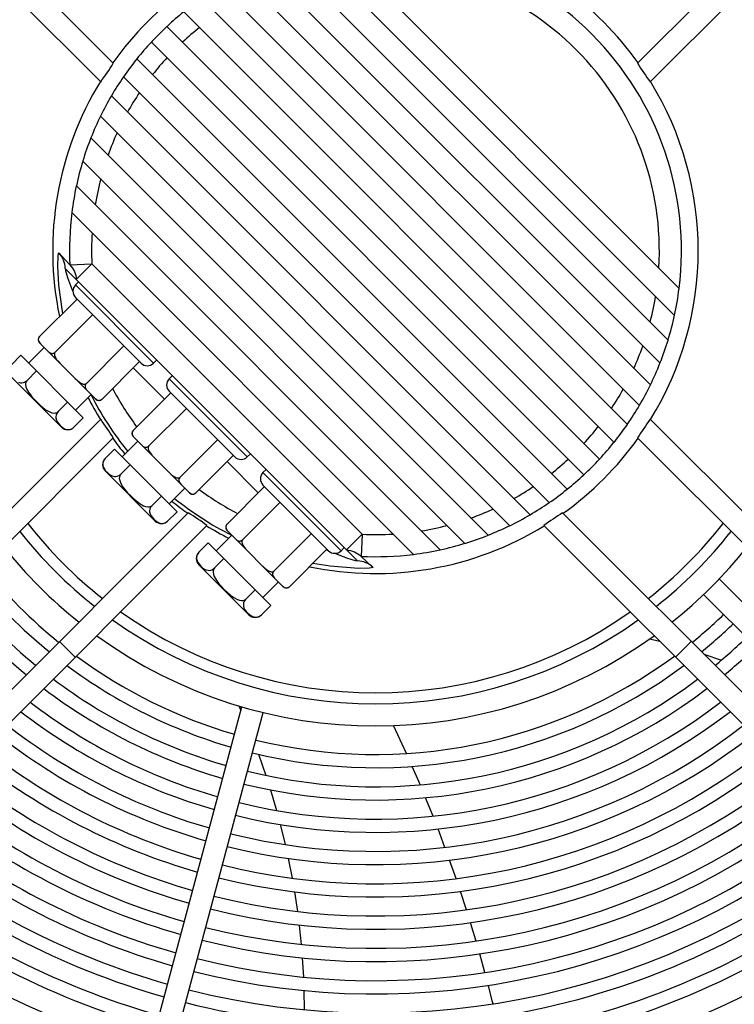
# Model space of a CAD drawing. Header units: centimetres. Extents: x -92429 to 178773, y 2337 to 428125.
# Tile 68 of 138: x 162360 to 162375, y 9275 to 9296. Entities that reach past the tile are written whole.
import ezdxf

# ---------------------------------------------------------------- set-up
doc = ezdxf.new("R2010")
doc.units = ezdxf.units.CM
doc.header["$LTSCALE"] = 50
doc.layers.add('WL_urządzenia', color=1, linetype='Continuous')

msp = doc.modelspace()

# ---------------------------------------------------------------- linework, layer by layer
at = {"layer": 'WL_urządzenia', "color": 1, "linetype": 'Continuous'}
for p, q in [((162338.286, 9319.015, 2170), (162362.252, 9295.049, 2170)), ((162373.249, 9295.049, 2170), (162397.215, 9319.015, 2170)), ((162361.987, 9294.659, 2170), (162337.959, 9318.687, 2170)), ((162397.542, 9318.687, 2170), (162373.514, 9294.659, 2170)), ((162374.12, 9290.326, 2170), (162366.953, 9297.493, 2170)), ((162373.889, 9289.246, 2170), (162365.873, 9297.262, 2170)), ((162366.393, 9297.397, 2170), (162374.024, 9289.766, 2170)), ((162365.388, 9297.092, 2170), (162373.719, 9288.761, 2170)), ((162373.518, 9288.306, 2170), (162364.933, 9296.891, 2170)), ((162364.506, 9296.662, 2170), (162373.289, 9287.879, 2170)), ((162373.034, 9287.479, 2170), (162364.106, 9296.407, 2170)), ((162363.73, 9296.127, 2170), (162372.754, 9287.103, 2170)), ((162372.45, 9286.752, 2170), (162363.378, 9295.823, 2170)), ((162363.296, 9295.745, 2170), (162363.129, 9295.578, 2170)), ((162363.051, 9295.496, 2170), (162372.122, 9286.424, 2170)), ((162371.771, 9286.12, 2170), (162362.747, 9295.144, 2170)), ((162362.467, 9294.769, 2170), (162371.395, 9285.84, 2170)), ((162370.995, 9285.585, 2170), (162362.212, 9294.368, 2170)), ((162361.983, 9293.941, 2170), (162370.568, 9285.356, 2170)), ((162370.113, 9285.156, 2170), (162361.782, 9293.487, 2170)), ((162361.612, 9293.001, 2170), (162369.628, 9284.986, 2170)), ((162369.108, 9284.85, 2170), (162361.477, 9292.481, 2170)), ((162361.381, 9291.921, 2170), (162368.548, 9284.755, 2170)), ((162361.093, 9291.003, 2170), (162361.102, 9291.066, 2170)), ((162361.102, 9291.066, 2170), (162361.108, 9291.073, 2170)), ((162361.108, 9291.073, 2170), (162361.34, 9290.823, 2170)), ((162361.088, 9290.795, 2170), (162361.093, 9291.003, 2170)), ((162361.34, 9290.823, 2170), (162361.802, 9290.845, 2170)), ((162361.474, 9290.517, 2170), (162361.802, 9290.845, 2170)), ((162361.802, 9290.845, 2170), (162367.472, 9285.176, 2170)), ((162361.109, 9290.4, 2170), (162361.088, 9290.795, 2170)), ((162361.243, 9290.748, 2170), (162361.24, 9290.745, 2170)), ((162361.24, 9290.745, 2170), (162361.248, 9290.704, 2170)), ((162367.375, 9284.616, 2170), (162361.243, 9290.748, 2170)), ((162361.248, 9290.704, 2170), (162361.293, 9290.559, 2170)), ((162361.186, 9289.848, 2170), (162361.109, 9290.4, 2170)), ((162361.293, 9290.559, 2170), (162361.398, 9290.279, 2170)), ((162361.458, 9290.403, 2170), (162361.523, 9290.468, 2170)), ((162363.096, 9288.764, 2170), (162361.458, 9290.403, 2170)), ((162361.398, 9290.279, 2170), (162361.404, 9290.266, 2170)), ((162361.491, 9290.108, 2170), (162360.704, 9289.321, 2170)), ((162361.457, 9290.142, 2170), (162361.478, 9290.095, 2170)), ((162362.834, 9288.764, 2170), (162361.458, 9290.141, 2170)), ((162361.818, 9289.78, 2170), (162361.032, 9288.993, 2170)), ((162361.194, 9289.811, 2170), (162361.186, 9289.848, 2170)), ((162360.68, 9289.278, 2170), (162360.678, 9289.267, 2170)), ((162360.678, 9289.267, 2170), (162360.678, 9289.251, 2170)), ((162360.678, 9289.251, 2170), (162360.68, 9289.237, 2170)), ((162360.683, 9289.289, 2170), (162360.68, 9289.278, 2170)), ((162360.68, 9289.237, 2170), (162360.689, 9289.215, 2170)), ((162360.687, 9289.298, 2170), (162360.683, 9289.289, 2170)), ((162360.692, 9289.307, 2170), (162360.687, 9289.298, 2170)), ((162360.689, 9289.215, 2170), (162360.702, 9289.195, 2170)), ((162360.698, 9289.314, 2170), (162360.692, 9289.307, 2170)), ((162360.704, 9289.321, 2170), (162360.698, 9289.314, 2170)), ((162360.702, 9289.195, 2170), (162360.722, 9289.172, 2170)), ((162360.704, 9289.19, 2170), (162361.884, 9288.01, 2170)), ((162360.475, 9288.764, 2170), (162360.802, 9289.092, 2170)), ((162360.883, 9289.011, 2170), (162360.905, 9288.991, 2170)), ((162360.905, 9288.991, 2170), (162360.925, 9288.979, 2170)), ((162360.925, 9288.979, 2170), (162360.948, 9288.97, 2170)), ((162360.948, 9288.97, 2170), (162360.962, 9288.967, 2170)), ((162360.962, 9288.967, 2170), (162360.977, 9288.967, 2170)), ((162360.977, 9288.967, 2170), (162360.988, 9288.969, 2170)), ((162360.988, 9288.969, 2170), (162361, 9288.973, 2170)), ((162361, 9288.973, 2170), (162361.009, 9288.977, 2170)), ((162361.009, 9288.977, 2170), (162361.018, 9288.982, 2170)), ((162361.018, 9288.967, 2170), (162361.017, 9288.956, 2170)), ((162361.017, 9288.956, 2170), (162361.017, 9288.94, 2170)), ((162361.018, 9288.982, 2170), (162361.025, 9288.987, 2170)), ((162361.021, 9288.978, 2170), (162361.018, 9288.967, 2170)), ((162361.026, 9288.986, 2170), (162361.021, 9288.978, 2170)), ((162361.025, 9288.987, 2170), (162361.032, 9288.993, 2170)), ((162361.032, 9288.993, 2170), (162361.026, 9288.986, 2170)), ((162362.474, 9289.125, 2170), (162361.687, 9288.338, 2170)), ((162360.311, 9288.928, 2170), (162360.114, 9288.731, 2170)), ((162361.622, 9287.617, 2170), (162360.311, 9288.928, 2170)), ((162361.017, 9288.94, 2170), (162361.02, 9288.925, 2170)), ((162361.02, 9288.925, 2170), (162361.028, 9288.902, 2170)), ((162361.028, 9288.902, 2170), (162361.038, 9288.88, 2170)), ((162361.038, 9288.88, 2170), (162361.063, 9288.841, 2170)), ((162361.063, 9288.841, 2170), (162361.092, 9288.805, 2170)), ((162361.092, 9288.805, 2170), (162361.133, 9288.761, 2170)), ((162362.802, 9288.797, 2170), (162362.015, 9288.01, 2170)), ((162363.096, 9288.764, 2170), (162363.162, 9288.83, 2170)), ((162360.638, 9288.6, 2170), (162360.442, 9288.403, 2170)), ((162363.326, 9288.01, 2170), (162362.67, 9288.666, 2170)), ((162361.163, 9287.42, 2170), (162360.114, 9288.469, 2170)), ((162360.262, 9288.365, 2170), (162360.308, 9288.354, 2170)), ((162360.308, 9288.354, 2170), (162360.335, 9288.353, 2170)), ((162360.335, 9288.353, 2170), (162360.366, 9288.358, 2170)), ((162360.366, 9288.358, 2170), (162360.387, 9288.366, 2170)), ((162360.387, 9288.366, 2170), (162360.409, 9288.377, 2170)), ((162360.409, 9288.377, 2170), (162360.426, 9288.389, 2170)), ((162360.413, 9288.34, 2170), (162360.412, 9288.313, 2170)), ((162360.419, 9288.367, 2170), (162360.413, 9288.34, 2170)), ((162360.428, 9288.387, 2170), (162360.419, 9288.367, 2170)), ((162360.426, 9288.389, 2170), (162360.442, 9288.403, 2170)), ((162360.442, 9288.403, 2170), (162360.428, 9288.387, 2170)), ((162361.454, 9288.44, 2170), (162361.499, 9288.398, 2170)), ((162361.499, 9288.398, 2170), (162361.535, 9288.369, 2170)), ((162361.535, 9288.369, 2170), (162361.573, 9288.344, 2170)), ((162361.573, 9288.344, 2170), (162361.595, 9288.334, 2170)), ((162361.595, 9288.334, 2170), (162361.619, 9288.326, 2170)), ((162361.619, 9288.326, 2170), (162361.634, 9288.323, 2170)), ((162361.65, 9288.323, 2170), (162361.661, 9288.324, 2170)), ((162361.661, 9288.324, 2170), (162361.672, 9288.328, 2170)), ((162361.672, 9288.328, 2170), (162361.68, 9288.332, 2170)), ((162361.681, 9288.331, 2170), (162361.676, 9288.324, 2170)), ((162361.68, 9288.332, 2170), (162361.687, 9288.338, 2170)), ((162361.687, 9288.338, 2170), (162361.681, 9288.331, 2170)), ((162363.424, 9288.436, 2170), (162363.49, 9288.502, 2170)), ((162365.063, 9286.798, 2170), (162363.424, 9288.436, 2170)), ((162360.412, 9288.313, 2170), (162360.419, 9288.269, 2170)), ((162360.419, 9288.269, 2170), (162360.434, 9288.227, 2170)), ((162360.434, 9288.227, 2170), (162360.475, 9288.153, 2170)), ((162360.475, 9288.153, 2170), (162360.527, 9288.081, 2170)), ((162361.634, 9288.323, 2170), (162361.65, 9288.323, 2170)), ((162361.663, 9288.294, 2170), (162361.661, 9288.284, 2170)), ((162361.661, 9288.284, 2170), (162361.661, 9288.268, 2170)), ((162361.661, 9288.268, 2170), (162361.664, 9288.254, 2170)), ((162361.666, 9288.306, 2170), (162361.663, 9288.294, 2170)), ((162361.664, 9288.254, 2170), (162361.672, 9288.232, 2170)), ((162361.67, 9288.315, 2170), (162361.666, 9288.306, 2170)), ((162361.676, 9288.324, 2170), (162361.67, 9288.315, 2170)), ((162361.672, 9288.232, 2170), (162361.685, 9288.212, 2170)), ((162361.685, 9288.212, 2170), (162361.705, 9288.189, 2170)), ((162363.457, 9288.141, 2170), (162362.67, 9287.355, 2170)), ((162364.801, 9286.798, 2170), (162363.424, 9288.174, 2170)), ((162360.527, 9288.081, 2170), (162360.586, 9288.014, 2170)), ((162360.586, 9288.014, 2170), (162360.646, 9287.952, 2170)), ((162360.646, 9287.952, 2170), (162360.708, 9287.892, 2170)), ((162361.294, 9287.945, 2170), (162361.097, 9287.748, 2170)), ((162361.458, 9287.781, 2170), (162361.786, 9288.109, 2170)), ((162361.866, 9288.028, 2170), (162361.889, 9288.008, 2170)), ((162361.884, 9288.01, 2170), (162361.884, 9288.01, 2170)), ((162361.889, 9288.008, 2170), (162361.909, 9287.995, 2170)), ((162361.909, 9287.995, 2170), (162361.931, 9287.987, 2170)), ((162361.931, 9287.987, 2170), (162361.945, 9287.984, 2170)), ((162361.945, 9287.984, 2170), (162361.961, 9287.984, 2170)), ((162361.961, 9287.984, 2170), (162361.971, 9287.986, 2170)), ((162361.971, 9287.986, 2170), (162361.983, 9287.989, 2170)), ((162361.983, 9287.989, 2170), (162361.992, 9287.993, 2170)), ((162361.992, 9287.993, 2170), (162362.001, 9287.999, 2170)), ((162362.001, 9287.999, 2170), (162362.008, 9288.004, 2170)), ((162362.008, 9288.004, 2170), (162362.015, 9288.01, 2170)), ((162360.708, 9287.892, 2170), (162360.775, 9287.834, 2170)), ((162360.775, 9287.834, 2170), (162360.846, 9287.781, 2170)), ((162360.846, 9287.781, 2170), (162360.921, 9287.74, 2170)), ((162360.921, 9287.74, 2170), (162360.963, 9287.725, 2170)), ((162360.963, 9287.725, 2170), (162361.007, 9287.718, 2170)), ((162361.007, 9287.718, 2170), (162361.034, 9287.719, 2170)), ((162361.034, 9287.719, 2170), (162361.061, 9287.725, 2170)), ((162361.071, 9287.715, 2170), (162361.06, 9287.693, 2170)), ((162361.061, 9287.725, 2170), (162361.08, 9287.735, 2170)), ((162361.083, 9287.732, 2170), (162361.071, 9287.715, 2170)), ((162361.08, 9287.735, 2170), (162361.097, 9287.748, 2170)), ((162361.097, 9287.748, 2170), (162361.083, 9287.732, 2170)), ((162363.785, 9287.814, 2170), (162362.998, 9287.027, 2170)), ((162337.959, 9263.56, 2170), (162361.987, 9287.589, 2170)), ((162361.052, 9287.673, 2170), (162361.047, 9287.642, 2170)), ((162361.047, 9287.642, 2170), (162361.047, 9287.614, 2170)), ((162361.047, 9287.614, 2170), (162361.059, 9287.568, 2170)), ((162361.06, 9287.693, 2170), (162361.052, 9287.673, 2170)), ((162361.059, 9287.568, 2170), (162361.081, 9287.528, 2170)), ((162361.081, 9287.528, 2170), (162361.108, 9287.492, 2170)), ((162361.622, 9287.617, 2170), (162361.425, 9287.42, 2170)), ((162373.514, 9287.589, 2170), (162397.542, 9263.56, 2170)), ((162361.108, 9287.492, 2170), (162361.137, 9287.46, 2170)), ((162361.137, 9287.46, 2170), (162361.169, 9287.431, 2170)), ((162361.169, 9287.431, 2170), (162361.205, 9287.404, 2170)), ((162361.205, 9287.404, 2170), (162361.245, 9287.382, 2170)), ((162361.245, 9287.382, 2170), (162361.291, 9287.37, 2170)), ((162361.291, 9287.37, 2170), (162361.319, 9287.37, 2170)), ((162361.319, 9287.37, 2170), (162361.349, 9287.375, 2170)), ((162361.349, 9287.375, 2170), (162361.37, 9287.383, 2170)), ((162361.37, 9287.383, 2170), (162361.392, 9287.394, 2170)), ((162361.392, 9287.394, 2170), (162361.409, 9287.406, 2170)), ((162361.409, 9287.406, 2170), (162361.425, 9287.42, 2170)), ((162362.646, 9287.311, 2170), (162362.644, 9287.3, 2170)), ((162362.644, 9287.3, 2170), (162362.644, 9287.285, 2170)), ((162362.65, 9287.323, 2170), (162362.646, 9287.311, 2170)), ((162362.654, 9287.332, 2170), (162362.65, 9287.323, 2170)), ((162362.659, 9287.341, 2170), (162362.654, 9287.332, 2170)), ((162362.664, 9287.348, 2170), (162362.659, 9287.341, 2170)), ((162362.67, 9287.355, 2170), (162362.664, 9287.348, 2170)), ((162362.252, 9287.199, 2170), (162338.286, 9263.233, 2170)), ((162362.441, 9286.798, 2170), (162362.769, 9287.125, 2170)), ((162362.644, 9287.285, 2170), (162362.647, 9287.271, 2170)), ((162362.647, 9287.271, 2170), (162362.656, 9287.248, 2170)), ((162362.656, 9287.248, 2170), (162362.668, 9287.228, 2170)), ((162362.668, 9287.228, 2170), (162362.688, 9287.206, 2170)), ((162362.67, 9287.224, 2170), (162363.85, 9286.044, 2170)), ((162364.44, 9287.158, 2170), (162363.654, 9286.371, 2170)), ((162397.215, 9263.233, 2170), (162373.249, 9287.199, 2170)), ((162362.277, 9286.961, 2170), (162362.08, 9286.765, 2170)), ((162363.588, 9285.65, 2170), (162362.277, 9286.961, 2170)), ((162362.849, 9287.045, 2170), (162362.872, 9287.025, 2170)), ((162362.872, 9287.025, 2170), (162362.892, 9287.012, 2170)), ((162362.892, 9287.012, 2170), (162362.914, 9287.003, 2170)), ((162362.914, 9287.003, 2170), (162362.928, 9287.001, 2170)), ((162362.928, 9287.001, 2170), (162362.944, 9287.001, 2170)), ((162362.944, 9287.001, 2170), (162362.955, 9287.003, 2170)), ((162362.955, 9287.003, 2170), (162362.966, 9287.006, 2170)), ((162362.966, 9287.006, 2170), (162362.975, 9287.01, 2170)), ((162362.975, 9287.01, 2170), (162362.984, 9287.015, 2170)), ((162362.984, 9287.001, 2170), (162362.983, 9286.989, 2170)), ((162362.983, 9286.989, 2170), (162362.984, 9286.974, 2170)), ((162362.984, 9287.015, 2170), (162362.991, 9287.021, 2170)), ((162362.988, 9287.012, 2170), (162362.984, 9287.001, 2170)), ((162362.984, 9286.974, 2170), (162362.986, 9286.958, 2170)), ((162362.986, 9286.958, 2170), (162362.994, 9286.935, 2170)), ((162362.992, 9287.02, 2170), (162362.988, 9287.012, 2170)), ((162362.991, 9287.021, 2170), (162362.998, 9287.027, 2170)), ((162362.998, 9287.027, 2170), (162362.992, 9287.02, 2170)), ((162362.994, 9286.935, 2170), (162363.005, 9286.913, 2170)), ((162363.005, 9286.913, 2170), (162363.029, 9286.875, 2170)), ((162362.035, 9286.689, 2170), (162362.03, 9286.658, 2170)), ((162362.043, 9286.71, 2170), (162362.035, 9286.689, 2170)), ((162362.054, 9286.732, 2170), (162362.043, 9286.71, 2170)), ((162362.066, 9286.749, 2170), (162362.054, 9286.732, 2170)), ((162362.08, 9286.765, 2170), (162362.066, 9286.749, 2170)), ((162363.029, 9286.875, 2170), (162363.058, 9286.838, 2170)), ((162363.058, 9286.838, 2170), (162363.1, 9286.794, 2170)), ((162364.768, 9286.83, 2170), (162363.981, 9286.044, 2170)), ((162365.292, 9286.044, 2170), (162364.637, 9286.699, 2170)), ((162365.063, 9286.798, 2170), (162365.128, 9286.863, 2170)), ((162362.03, 9286.658, 2170), (162362.03, 9286.631, 2170)), ((162362.03, 9286.631, 2170), (162362.042, 9286.585, 2170)), ((162362.042, 9286.585, 2170), (162362.064, 9286.545, 2170)), ((162362.064, 9286.545, 2170), (162362.091, 9286.509, 2170)), ((162363.129, 9285.454, 2170), (162362.08, 9286.503, 2170)), ((162362.091, 9286.509, 2170), (162362.121, 9286.477, 2170)), ((162362.121, 9286.477, 2170), (162362.152, 9286.448, 2170)), ((162362.605, 9286.634, 2170), (162362.408, 9286.437, 2170)), ((162363.421, 9286.473, 2170), (162363.465, 9286.432, 2170)), ((162365.391, 9286.47, 2170), (162365.456, 9286.535, 2170)), ((162367.029, 9284.831, 2170), (162365.391, 9286.47, 2170)), ((162362.152, 9286.448, 2170), (162362.188, 9286.421, 2170)), ((162362.188, 9286.421, 2170), (162362.228, 9286.399, 2170)), ((162362.228, 9286.399, 2170), (162362.274, 9286.387, 2170)), ((162362.274, 9286.387, 2170), (162362.302, 9286.386, 2170)), ((162362.302, 9286.386, 2170), (162362.333, 9286.392, 2170)), ((162362.333, 9286.392, 2170), (162362.354, 9286.4, 2170)), ((162362.354, 9286.4, 2170), (162362.375, 9286.411, 2170)), ((162362.375, 9286.411, 2170), (162362.392, 9286.423, 2170)), ((162362.379, 9286.374, 2170), (162362.378, 9286.346, 2170)), ((162362.378, 9286.346, 2170), (162362.386, 9286.303, 2170)), ((162362.386, 9286.401, 2170), (162362.379, 9286.374, 2170)), ((162362.395, 9286.42, 2170), (162362.386, 9286.401, 2170)), ((162362.386, 9286.303, 2170), (162362.4, 9286.261, 2170)), ((162362.392, 9286.423, 2170), (162362.408, 9286.437, 2170)), ((162362.408, 9286.437, 2170), (162362.395, 9286.42, 2170)), ((162362.4, 9286.261, 2170), (162362.441, 9286.186, 2170)), ((162363.465, 9286.432, 2170), (162363.501, 9286.402, 2170)), ((162363.501, 9286.402, 2170), (162363.54, 9286.378, 2170)), ((162363.54, 9286.378, 2170), (162363.562, 9286.367, 2170)), ((162363.562, 9286.367, 2170), (162363.585, 9286.36, 2170)), ((162363.585, 9286.36, 2170), (162363.6, 9286.357, 2170)), ((162363.6, 9286.357, 2170), (162363.616, 9286.356, 2170)), ((162363.616, 9286.356, 2170), (162363.627, 9286.358, 2170)), ((162363.627, 9286.358, 2170), (162363.638, 9286.361, 2170)), ((162363.629, 9286.328, 2170), (162363.628, 9286.317, 2170)), ((162363.628, 9286.317, 2170), (162363.628, 9286.302, 2170)), ((162363.628, 9286.302, 2170), (162363.63, 9286.288, 2170)), ((162363.633, 9286.34, 2170), (162363.629, 9286.328, 2170)), ((162363.63, 9286.288, 2170), (162363.639, 9286.265, 2170)), ((162363.637, 9286.348, 2170), (162363.633, 9286.34, 2170)), ((162363.642, 9286.357, 2170), (162363.637, 9286.348, 2170)), ((162363.638, 9286.361, 2170), (162363.646, 9286.366, 2170)), ((162363.639, 9286.265, 2170), (162363.652, 9286.245, 2170)), ((162363.647, 9286.365, 2170), (162363.642, 9286.357, 2170)), ((162363.646, 9286.366, 2170), (162363.654, 9286.371, 2170)), ((162363.654, 9286.371, 2170), (162363.647, 9286.365, 2170)), ((162362.441, 9286.186, 2170), (162362.494, 9286.115, 2170)), ((162362.494, 9286.115, 2170), (162362.553, 9286.047, 2170)), ((162363.424, 9285.814, 2170), (162363.752, 9286.142, 2170)), ((162363.652, 9286.245, 2170), (162363.672, 9286.222, 2170)), ((162363.832, 9286.062, 2170), (162363.855, 9286.042, 2170)), ((162365.423, 9286.175, 2170), (162364.637, 9285.388, 2170)), ((162366.767, 9284.831, 2170), (162365.391, 9286.208, 2170)), ((162362.553, 9286.047, 2170), (162362.612, 9285.986, 2170)), ((162362.612, 9285.986, 2170), (162362.674, 9285.926, 2170)), ((162362.674, 9285.926, 2170), (162362.742, 9285.867, 2170)), ((162362.742, 9285.867, 2170), (162362.813, 9285.814, 2170)), ((162363.26, 9285.978, 2170), (162363.064, 9285.782, 2170)), ((162363.85, 9286.044, 2170), (162363.85, 9286.044, 2170)), ((162363.855, 9286.042, 2170), (162363.875, 9286.029, 2170)), ((162363.875, 9286.029, 2170), (162363.898, 9286.02, 2170)), ((162363.898, 9286.02, 2170), (162363.912, 9286.018, 2170)), ((162363.912, 9286.018, 2170), (162363.927, 9286.018, 2170)), ((162363.927, 9286.018, 2170), (162363.938, 9286.02, 2170)), ((162363.938, 9286.02, 2170), (162363.949, 9286.023, 2170)), ((162363.949, 9286.023, 2170), (162363.958, 9286.027, 2170)), ((162363.958, 9286.027, 2170), (162363.967, 9286.032, 2170)), ((162363.967, 9286.032, 2170), (162363.975, 9286.038, 2170)), ((162363.975, 9286.038, 2170), (162363.981, 9286.044, 2170)), ((162365.751, 9285.847, 2170), (162364.965, 9285.06, 2170)), ((162362.813, 9285.814, 2170), (162362.887, 9285.774, 2170)), ((162362.887, 9285.774, 2170), (162362.929, 9285.759, 2170)), ((162362.929, 9285.759, 2170), (162362.973, 9285.752, 2170)), ((162362.973, 9285.752, 2170), (162363.001, 9285.753, 2170)), ((162363.001, 9285.753, 2170), (162363.028, 9285.759, 2170)), ((162363.019, 9285.706, 2170), (162363.013, 9285.675, 2170)), ((162363.013, 9285.675, 2170), (162363.014, 9285.647, 2170)), ((162363.014, 9285.647, 2170), (162363.026, 9285.602, 2170)), ((162363.026, 9285.727, 2170), (162363.019, 9285.706, 2170)), ((162363.038, 9285.749, 2170), (162363.026, 9285.727, 2170)), ((162363.028, 9285.759, 2170), (162363.047, 9285.768, 2170)), ((162363.05, 9285.766, 2170), (162363.038, 9285.749, 2170)), ((162363.047, 9285.768, 2170), (162363.064, 9285.782, 2170)), ((162363.064, 9285.782, 2170), (162363.05, 9285.766, 2170)), ((162363.588, 9285.65, 2170), (162363.391, 9285.454, 2170)), ((162339.859, 9261.66, 2170), (162363.825, 9285.626, 2170)), ((162363.026, 9285.602, 2170), (162363.047, 9285.561, 2170)), ((162363.047, 9285.561, 2170), (162363.075, 9285.525, 2170)), ((162363.075, 9285.525, 2170), (162363.104, 9285.494, 2170)), ((162363.104, 9285.494, 2170), (162363.135, 9285.465, 2170)), ((162363.135, 9285.465, 2170), (162363.171, 9285.438, 2170)), ((162363.171, 9285.438, 2170), (162363.212, 9285.416, 2170)), ((162363.359, 9285.428, 2170), (162363.376, 9285.44, 2170)), ((162363.376, 9285.44, 2170), (162363.391, 9285.454, 2170)), ((162371.676, 9285.626, 2170), (162395.641, 9261.66, 2170)), ((162364.216, 9285.36, 2170), (162340.187, 9261.332, 2170)), ((162363.212, 9285.416, 2170), (162363.257, 9285.404, 2170)), ((162363.257, 9285.404, 2170), (162363.285, 9285.403, 2170)), ((162363.285, 9285.403, 2170), (162363.316, 9285.409, 2170)), ((162363.316, 9285.409, 2170), (162363.337, 9285.416, 2170)), ((162363.337, 9285.416, 2170), (162363.359, 9285.428, 2170)), ((162364.613, 9285.345, 2170), (162364.611, 9285.334, 2170)), ((162364.611, 9285.334, 2170), (162364.611, 9285.318, 2170)), ((162364.611, 9285.318, 2170), (162364.613, 9285.305, 2170)), ((162364.616, 9285.356, 2170), (162364.613, 9285.345, 2170)), ((162364.613, 9285.305, 2170), (162364.622, 9285.282, 2170)), ((162364.62, 9285.365, 2170), (162364.616, 9285.356, 2170)), ((162364.625, 9285.374, 2170), (162364.62, 9285.365, 2170)), ((162364.622, 9285.282, 2170), (162364.635, 9285.262, 2170)), ((162364.631, 9285.381, 2170), (162364.625, 9285.374, 2170)), ((162364.637, 9285.388, 2170), (162364.631, 9285.381, 2170)), ((162364.635, 9285.262, 2170), (162364.655, 9285.239, 2170)), ((162365.817, 9284.077, 2170), (162364.637, 9285.257, 2170)), ((162395.314, 9261.332, 2170), (162371.285, 9285.36, 2170)), ((162364.407, 9284.831, 2170), (162364.735, 9285.159, 2170)), ((162364.815, 9285.079, 2170), (162364.838, 9285.058, 2170)), ((162364.838, 9285.058, 2170), (162364.858, 9285.046, 2170)), ((162364.858, 9285.046, 2170), (162364.881, 9285.037, 2170)), ((162364.881, 9285.037, 2170), (162364.895, 9285.035, 2170)), ((162364.895, 9285.035, 2170), (162364.91, 9285.035, 2170)), ((162364.91, 9285.035, 2170), (162364.921, 9285.036, 2170)), ((162364.921, 9285.036, 2170), (162364.933, 9285.04, 2170)), ((162364.933, 9285.04, 2170), (162364.942, 9285.044, 2170)), ((162364.942, 9285.044, 2170), (162364.951, 9285.049, 2170)), ((162364.951, 9285.034, 2170), (162364.949, 9285.023, 2170)), ((162364.949, 9285.023, 2170), (162364.95, 9285.007, 2170)), ((162364.951, 9285.049, 2170), (162364.958, 9285.054, 2170)), ((162364.954, 9285.045, 2170), (162364.951, 9285.034, 2170)), ((162364.959, 9285.053, 2170), (162364.954, 9285.045, 2170)), ((162364.958, 9285.054, 2170), (162364.965, 9285.06, 2170)), ((162364.965, 9285.06, 2170), (162364.959, 9285.053, 2170)), ((162366.407, 9285.192, 2170), (162365.62, 9284.405, 2170)), ((162367.472, 9285.176, 2170), (162367.144, 9284.848, 2170)), ((162367.472, 9285.176, 2170), (162367.45, 9284.713, 2170)), ((162364.244, 9284.995, 2170), (162364.047, 9284.798, 2170)), ((162365.555, 9283.684, 2170), (162364.244, 9284.995, 2170)), ((162364.95, 9285.007, 2170), (162364.953, 9284.992, 2170)), ((162364.953, 9284.992, 2170), (162364.961, 9284.969, 2170)), ((162364.961, 9284.969, 2170), (162364.971, 9284.947, 2170)), ((162364.971, 9284.947, 2170), (162364.996, 9284.908, 2170)), ((162364.996, 9284.908, 2170), (162365.025, 9284.872, 2170)), ((162365.025, 9284.872, 2170), (162365.066, 9284.828, 2170)), ((162366.734, 9284.864, 2170), (162365.948, 9284.077, 2170)), ((162366.721, 9284.851, 2170), (162366.741, 9284.842, 2170)), ((162366.741, 9284.842, 2170), (162366.768, 9284.83, 2170)), ((162367.029, 9284.831, 2170), (162367.095, 9284.897, 2170)), ((162364.002, 9284.723, 2170), (162363.996, 9284.692, 2170)), ((162363.996, 9284.692, 2170), (162363.997, 9284.664, 2170)), ((162363.997, 9284.664, 2170), (162364.009, 9284.618, 2170)), ((162364.009, 9284.744, 2170), (162364.002, 9284.723, 2170)), ((162364.021, 9284.766, 2170), (162364.009, 9284.744, 2170)), ((162364.009, 9284.618, 2170), (162364.031, 9284.578, 2170)), ((162364.033, 9284.782, 2170), (162364.021, 9284.766, 2170)), ((162364.047, 9284.798, 2170), (162364.033, 9284.782, 2170)), ((162364.571, 9284.667, 2170), (162364.375, 9284.471, 2170)), ((162366.894, 9284.777, 2170), (162367.166, 9284.673, 2170)), ((162367.166, 9284.673, 2170), (162367.326, 9284.623, 2170)), ((162367.326, 9284.623, 2170), (162367.375, 9284.616, 2170)), ((162367.45, 9284.713, 2170), (162367.675, 9284.504, 2170)), ((162364.031, 9284.578, 2170), (162364.058, 9284.542, 2170)), ((162365.096, 9283.487, 2170), (162364.047, 9284.536, 2170)), ((162364.058, 9284.542, 2170), (162364.087, 9284.511, 2170)), ((162364.087, 9284.511, 2170), (162364.119, 9284.482, 2170)), ((162364.119, 9284.482, 2170), (162364.154, 9284.454, 2170)), ((162364.154, 9284.454, 2170), (162364.195, 9284.433, 2170)), ((162364.195, 9284.433, 2170), (162364.24, 9284.421, 2170)), ((162364.24, 9284.421, 2170), (162364.268, 9284.42, 2170)), ((162364.268, 9284.42, 2170), (162364.299, 9284.426, 2170)), ((162364.299, 9284.426, 2170), (162364.32, 9284.433, 2170)), ((162364.32, 9284.433, 2170), (162364.342, 9284.445, 2170)), ((162364.342, 9284.445, 2170), (162364.359, 9284.456, 2170)), ((162364.346, 9284.408, 2170), (162364.345, 9284.38, 2170)), ((162364.352, 9284.434, 2170), (162364.346, 9284.408, 2170)), ((162364.361, 9284.454, 2170), (162364.352, 9284.434, 2170)), ((162364.359, 9284.456, 2170), (162364.375, 9284.471, 2170)), ((162364.375, 9284.471, 2170), (162364.361, 9284.454, 2170)), ((162365.387, 9284.507, 2170), (162365.432, 9284.465, 2170)), ((162365.432, 9284.465, 2170), (162365.468, 9284.436, 2170)), ((162365.468, 9284.436, 2170), (162365.506, 9284.411, 2170)), ((162365.506, 9284.411, 2170), (162365.528, 9284.401, 2170)), ((162365.613, 9284.399, 2170), (162365.62, 9284.405, 2170)), ((162365.62, 9284.405, 2170), (162365.614, 9284.398, 2170)), ((162366.798, 9284.508, 2170), (162366.437, 9284.567, 2170)), ((162367.392, 9284.462, 2170), (162366.798, 9284.508, 2170)), ((162367.623, 9284.466, 2170), (162367.392, 9284.462, 2170)), ((162367.699, 9284.481, 2170), (162367.623, 9284.466, 2170)), ((162367.675, 9284.504, 2170), (162367.699, 9284.481, 2170)), ((162364.345, 9284.38, 2170), (162364.352, 9284.336, 2170)), ((162364.352, 9284.336, 2170), (162364.367, 9284.294, 2170)), ((162364.367, 9284.294, 2170), (162364.408, 9284.22, 2170)), ((162364.408, 9284.22, 2170), (162364.46, 9284.148, 2170)), ((162365.528, 9284.401, 2170), (162365.552, 9284.393, 2170)), ((162365.552, 9284.393, 2170), (162365.567, 9284.39, 2170)), ((162365.567, 9284.39, 2170), (162365.583, 9284.39, 2170)), ((162365.583, 9284.39, 2170), (162365.594, 9284.391, 2170)), ((162365.594, 9284.391, 2170), (162365.605, 9284.395, 2170)), ((162365.596, 9284.361, 2170), (162365.594, 9284.351, 2170)), ((162365.594, 9284.351, 2170), (162365.594, 9284.335, 2170)), ((162365.594, 9284.335, 2170), (162365.597, 9284.321, 2170)), ((162365.599, 9284.373, 2170), (162365.596, 9284.361, 2170)), ((162365.597, 9284.321, 2170), (162365.605, 9284.299, 2170)), ((162365.603, 9284.382, 2170), (162365.599, 9284.373, 2170)), ((162365.609, 9284.391, 2170), (162365.603, 9284.382, 2170)), ((162365.605, 9284.395, 2170), (162365.613, 9284.399, 2170)), ((162365.605, 9284.299, 2170), (162365.618, 9284.279, 2170)), ((162365.614, 9284.398, 2170), (162365.609, 9284.391, 2170)), ((162365.618, 9284.279, 2170), (162365.638, 9284.256, 2170)), ((162380.236, 9278.966, 2170), (162374.96, 9284.242, 2170)), ((162364.46, 9284.148, 2170), (162364.519, 9284.081, 2170)), ((162364.519, 9284.081, 2170), (162364.579, 9284.019, 2170)), ((162364.579, 9284.019, 2170), (162364.641, 9283.96, 2170)), ((162365.227, 9284.012, 2170), (162365.03, 9283.815, 2170)), ((162365.391, 9283.848, 2170), (162365.718, 9284.176, 2170)), ((162365.799, 9284.095, 2170), (162365.821, 9284.075, 2170)), ((162365.821, 9284.075, 2170), (162365.841, 9284.062, 2170)), ((162365.841, 9284.062, 2170), (162365.864, 9284.054, 2170)), ((162365.864, 9284.054, 2170), (162365.878, 9284.051, 2170)), ((162365.878, 9284.051, 2170), (162365.893, 9284.051, 2170)), ((162365.893, 9284.051, 2170), (162365.904, 9284.053, 2170)), ((162365.904, 9284.053, 2170), (162365.916, 9284.057, 2170)), ((162365.916, 9284.057, 2170), (162365.925, 9284.06, 2170)), ((162365.925, 9284.06, 2170), (162365.934, 9284.066, 2170)), ((162365.934, 9284.066, 2170), (162365.941, 9284.071, 2170)), ((162365.941, 9284.071, 2170), (162365.948, 9284.077, 2170)), ((162364.641, 9283.96, 2170), (162364.708, 9283.901, 2170)), ((162364.708, 9283.901, 2170), (162364.779, 9283.848, 2170)), ((162364.779, 9283.848, 2170), (162364.854, 9283.807, 2170)), ((162364.854, 9283.807, 2170), (162364.896, 9283.792, 2170)), ((162364.896, 9283.792, 2170), (162364.939, 9283.785, 2170)), ((162364.939, 9283.785, 2170), (162364.967, 9283.786, 2170)), ((162364.967, 9283.786, 2170), (162364.994, 9283.792, 2170)), ((162364.994, 9283.792, 2170), (162365.013, 9283.802, 2170)), ((162365.016, 9283.799, 2170), (162365.004, 9283.782, 2170)), ((162365.013, 9283.802, 2170), (162365.03, 9283.815, 2170)), ((162365.03, 9283.815, 2170), (162365.016, 9283.799, 2170)), ((162379.909, 9278.638, 2170), (162374.633, 9283.914, 2170)), ((162364.985, 9283.74, 2170), (162364.98, 9283.709, 2170)), ((162364.98, 9283.709, 2170), (162364.98, 9283.681, 2170)), ((162364.98, 9283.681, 2170), (162364.992, 9283.635, 2170)), ((162364.993, 9283.761, 2170), (162364.985, 9283.74, 2170)), ((162364.992, 9283.635, 2170), (162365.014, 9283.595, 2170)), ((162365.004, 9283.782, 2170), (162364.993, 9283.761, 2170)), ((162365.014, 9283.595, 2170), (162365.041, 9283.559, 2170)), ((162365.555, 9283.684, 2170), (162365.358, 9283.487, 2170)), ((162365.041, 9283.559, 2170), (162365.07, 9283.527, 2170)), ((162365.07, 9283.527, 2170), (162365.102, 9283.498, 2170)), ((162365.102, 9283.498, 2170), (162365.138, 9283.471, 2170)), ((162365.138, 9283.471, 2170), (162365.178, 9283.449, 2170)), ((162365.178, 9283.449, 2170), (162365.224, 9283.437, 2170)), ((162365.224, 9283.437, 2170), (162365.251, 9283.437, 2170)), ((162365.251, 9283.437, 2170), (162365.282, 9283.442, 2170)), ((162365.282, 9283.442, 2170), (162365.303, 9283.45, 2170)), ((162365.303, 9283.45, 2170), (162365.325, 9283.461, 2170)), ((162365.325, 9283.461, 2170), (162365.342, 9283.473, 2170)), ((162365.342, 9283.473, 2170), (162365.358, 9283.487, 2170)), ((162373.507, 9282.987, 2170), (162373.71, 9282.935, 2170)), ((162361.454, 9282.598, 2170), (162361.126, 9282.926, 2170)), ((162374.375, 9282.926, 2170), (162374.047, 9282.598, 2170)), ((162374.64, 9282.661, 2170), (162375.005, 9282.537, 2170)), ((162363.016, 9274.351, 2170), (162364.948, 9281.559, 2170)), ((162364.883, 9281.578, 2170), (162364.926, 9281.479, 2170)), ((162363.464, 9274.232, 2170), (162365.395, 9281.439, 2170)), ((162368.402, 9280.58, 2170), (162368.131, 9281.164, 2170)), ((162365.295, 9280.564, 2170), (162365.45, 9280.121, 2170)), ((162368.666, 9279.976, 2170), (162368.522, 9280.31, 2170)), ((162368.689, 9279.922, 2170), (162368.666, 9279.976, 2170)), ((162365.547, 9279.817, 2170), (162365.674, 9279.387, 2170)), ((162368.958, 9279.266, 2170), (162368.802, 9279.653, 2170)), ((162365.754, 9279.092, 2170), (162365.808, 9278.877, 2170)), ((162365.808, 9278.877, 2170), (162365.857, 9278.671, 2170)), ((162369.208, 9278.612, 2170), (162369.063, 9278.998, 2170)), ((162365.921, 9278.38, 2170), (162366.002, 9277.966, 2170)), ((162369.442, 9277.958, 2170), (162369.306, 9278.344, 2170)), ((162366.052, 9277.679, 2170), (162366.113, 9277.269, 2170)), ((162369.659, 9277.303, 2170), (162369.533, 9277.69, 2170)), ((162366.149, 9276.985, 2170), (162366.173, 9276.772, 2170)), ((162369.772, 9276.941, 2170), (162369.743, 9277.035, 2170)), ((162366.173, 9276.772, 2170), (162366.192, 9276.578, 2170)), ((162369.86, 9276.648, 2170), (162369.772, 9276.941, 2170)), ((162370.046, 9275.99, 2170), (162369.938, 9276.378, 2170)), ((162366.215, 9276.296, 2170), (162366.239, 9275.892, 2170)), ((162366.25, 9275.611, 2170), (162366.257, 9275.209, 2170)), ((162370.201, 9275.393, 2170), (162370.118, 9275.72, 2170)), ((162370.217, 9275.331, 2170), (162370.201, 9275.393, 2170))]:
    msp.add_line(p, q, dxfattribs=at)
for points in [[(162361.987, 9294.659, 0.016414), (162362.252, 9295.049)], [(162373.249, 9295.049, 0.016414), (162373.514, 9294.659)], [(162361.243, 9290.748, 0.197558), (162361.108, 9291.073)], [(162361.34, 9290.823, -0.187455), (162361.474, 9290.517)], [(162362.252, 9287.199, 0.016414), (162361.987, 9287.589)], [(162373.514, 9287.589, 0.016414), (162373.249, 9287.199)], [(162364.216, 9285.36, 0.016414), (162363.825, 9285.626)], [(162371.676, 9285.626, 0.016414), (162371.285, 9285.36)], [(162367.144, 9284.848, -0.187455), (162367.45, 9284.713)], [(162367.699, 9284.481, 0.197558), (162367.375, 9284.616)]]:
    msp.add_lwpolyline(points, format="xyb", dxfattribs=at)
msp.add_circle((162367.75, 9291.124, 2170), 47.277, dxfattribs=at)
for centre, radius, start, end in [((162367.75, 9291.124, 2170), 47.277, 229.4416, 220.5584), ((162367.75, 9291.124, 2170), 42.566, 227.9961, 222.0039), ((162367.75, 9291.124, 2170), 42.222, 228.0205, 221.9795), ((162367.75, 9291.124, 2170), 42.012, 228.0356, 221.9644), ((162367.75, 9291.124, 2170), 6.418, 352.8711, 97.1289), ((162367.75, 9291.124, 2170), 5.955, 356.4231, 93.5769), ((162367.75, 9291.124, 2170), 6.77, 125.5424, 144.4576), ((162367.75, 9291.124, 2170), 6.77, 35.5424, 54.4576), ((162367.75, 9291.124, 2170), 6.418, 128.7808, 132.9305), ((162367.75, 9291.124, 2170), 6.419, 132.9309, 133.9436), ((162367.75, 9291.124, 2170), 5.955, 128.2951, 132.7696), ((162367.75, 9291.124, 2170), 6.419, 136.0564, 137.0691), ((162367.75, 9291.124, 2170), 6.418, 137.0695, 141.2192), ((162367.75, 9291.124, 2170), 6.419, 141.2182, 145.4003), ((162367.75, 9291.124, 2170), 5.955, 137.2304, 141.7049), ((162367.75, 9291.124, 2170), 6.418, 145.4021, 149.6419), ((162367.75, 9291.124, 2170), 6.77, 148.461, 191.7888), ((162367.75, 9291.124, 2170), 6.77, 328.461, 31.539), ((162367.75, 9291.124, 2170), 6.419, 149.6394, 153.9622), ((162367.75, 9291.124, 2170), 5.955, 146.2209, 150.8089), ((162367.75, 9291.124, 2170), 6.418, 153.9655, 158.4046), ((162367.75, 9291.124, 2170), 6.419, 158.4004, 162.993), ((162367.75, 9291.124, 2170), 5.955, 155.5036, 160.3473), ((162367.75, 9291.124, 2170), 6.418, 162.9982, 167.7971), ((162367.75, 9291.124, 2170), 6.419, 167.7908, 172.8635), ((162367.75, 9291.124, 2170), 5.955, 165.3938, 170.7167), ((162367.75, 9291.124, 2170), 6.418, 172.8711, 182.6847), ((162367.75, 9291.124, 2170), 5.955, 176.4231, 182.6847), ((162361.589, 9290.272, 2170), 0.185, 135, 225), ((162367.75, 9291.124, 2170), 6.419, 347.7908, 352.8635), ((162367.75, 9291.124, 2170), 5.955, 345.3938, 350.7167), ((162367.75, 9291.124, 2170), 6.418, 342.9982, 347.7971), ((162360.769, 9289.256, 2170), 0.0927, 135, 225), ((162367.75, 9291.124, 2170), 6.419, 338.4004, 342.993), ((162367.75, 9291.124, 2170), 5.955, 335.5036, 340.3473), ((162362.965, 9288.895, 2170), 0.185, 225, 315), ((162367.75, 9291.124, 2170), 6.418, 333.9655, 338.4046), ((162363.555, 9288.305, 2170), 0.185, 135, 225), ((162367.75, 9291.124, 2170), 6.225, 207.6719, 216.4356), ((162367.75, 9291.124, 2170), 5.955, 326.2209, 330.8089), ((162367.75, 9291.124, 2170), 6.419, 329.6394, 333.9622), ((162367.75, 9291.124, 2170), 6.77, 207.0555, 211.539), ((162367.75, 9291.124, 2170), 6.688, 206.8276, 219.0328), ((162361.949, 9288.076, 2170), 0.0927, 225, 315), ((162367.75, 9291.124, 2170), 6.418, 325.4021, 329.6419), ((162361.294, 9287.551, 2170), 0.185, 225, 315), ((162362.736, 9287.289, 2170), 0.0927, 135, 225), ((162367.75, 9291.124, 2170), 5.955, 317.2304, 321.7049), ((162367.75, 9291.124, 2170), 6.419, 321.2182, 325.4003), ((162367.75, 9291.124, 2170), 6.77, 215.5424, 219.1054), ((162367.75, 9291.124, 2170), 6.77, 305.5424, 324.4576), ((162367.75, 9291.124, 2170), 6.418, 317.0695, 321.2192), ((162362.212, 9286.634, 2170), 0.185, 135, 225), ((162364.932, 9286.929, 2170), 0.185, 225, 315), ((162367.75, 9291.124, 2170), 5.955, 308.2951, 312.7696), ((162367.75, 9291.124, 2170), 6.419, 312.9309, 317.0691), ((162365.522, 9286.339, 2170), 0.185, 135, 225), ((162367.75, 9291.124, 2170), 6.418, 308.7808, 312.9305), ((162367.75, 9291.124, 2170), 6.225, 233.5644, 242.3281), ((162367.75, 9291.124, 2170), 5.955, 299.1911, 303.7791), ((162367.75, 9291.124, 2170), 6.419, 304.5997, 308.7818), ((162367.75, 9291.124, 2170), 6.77, 230.8946, 234.4576), ((162367.75, 9291.124, 2170), 6.688, 230.9672, 243.1724), ((162363.916, 9286.109, 2170), 0.0927, 225, 315), ((162367.75, 9291.124, 2170), 5.955, 289.6527, 294.4964), ((162367.75, 9291.124, 2170), 6.418, 300.3581, 304.5979), ((162363.26, 9285.585, 2170), 0.185, 225, 315), ((162367.75, 9291.124, 2170), 6.419, 296.0378, 300.3606), ((162367.75, 9291.124, 2170), 9.504, 218.2782, 231.7218), ((162367.75, 9291.124, 2170), 9.27, 218.1079, 231.8921), ((162367.75, 9291.124, 2170), 6.77, 238.461, 242.9445), ((162364.702, 9285.323, 2170), 0.0927, 135, 225), ((162367.75, 9291.124, 2170), 6.77, 258.2112, 301.539), ((162367.75, 9291.124, 2170), 5.955, 279.2833, 284.6062), ((162367.75, 9291.124, 2170), 6.418, 291.5954, 296.0345), ((162367.75, 9291.124, 2170), 9.27, 308.1079, 321.8921), ((162367.75, 9291.124, 2170), 9.504, 308.2782, 321.7218), ((162367.75, 9291.124, 2170), 5.955, 267.3153, 273.5769), ((162367.75, 9291.124, 2170), 6.419, 287.007, 291.5996), ((162367.75, 9291.124, 2170), 9.967, 218.5921, 231.4079), ((162366.898, 9284.962, 2170), 0.185, 225, 315), ((162367.75, 9291.124, 2170), 6.419, 277.1365, 282.2092), ((162367.75, 9291.124, 2170), 6.418, 282.2029, 287.0018), ((162367.75, 9291.124, 2170), 9.967, 308.5921, 321.4079), ((162364.178, 9284.667, 2170), 0.185, 135, 225), ((162367.75, 9291.124, 2170), 6.418, 267.3153, 277.1289), ((162367.75, 9291.124, 2170), 10.563, 218.9552, 231.0448), ((162367.75, 9291.124, 2170), 10.842, 219.1108, 230.8892), ((162367.75, 9291.124, 2170), 11.241, 219.3208, 230.6792), ((162365.882, 9284.143, 2170), 0.0927, 225, 315), ((162367.75, 9291.124, 2170), 11.519, 219.4583, 230.5417), ((162367.75, 9291.124, 2170), 9.504, 234.5449, 305.4551), ((162367.75, 9291.124, 2170), 9.27, 234.7878, 305.2122), ((162365.227, 9283.618, 2170), 0.185, 225, 315), ((162367.75, 9291.124, 2170), 10.563, 308.9552, 313.7429), ((162367.75, 9291.124, 2170), 10.842, 309.1108, 313.7751), ((162367.75, 9291.124, 2170), 9.967, 234.0971, 305.9029), ((162367.75, 9291.124, 2170), 11.241, 309.3208, 313.8187), ((162367.75, 9291.124, 2170), 11.519, 309.4583, 313.8472), ((162367.75, 9291.124, 2170), 10.563, 233.5797, 253.7429), ((162367.75, 9291.124, 2170), 10.563, 256.2571, 306.4203), ((162367.75, 9291.124, 2170), 10.842, 233.358, 253.7751), ((162367.75, 9291.124, 2170), 10.842, 256.2249, 306.642), ((162367.75, 9291.124, 2170), 11.241, 233.0589, 253.8187), ((162367.75, 9291.124, 2170), 11.241, 256.1813, 306.9411), ((162367.75, 9291.124, 2170), 11.519, 232.8631, 253.8472), ((162367.75, 9291.124, 2170), 11.519, 256.1528, 307.1369), ((162367.75, 9291.124, 2170), 11.919, 232.598, 253.8858), ((162367.75, 9291.124, 2170), 11.919, 256.1141, 307.402), ((162367.75, 9291.124, 2170), 12.197, 232.4238, 253.9113), ((162367.75, 9291.124, 2170), 12.197, 256.0887, 307.5762), ((162367.75, 9291.124, 2170), 12.596, 232.1871, 253.9458), ((162367.75, 9291.124, 2170), 12.596, 256.0542, 307.8129), ((162367.75, 9291.124, 2170), 12.874, 232.031, 253.9686), ((162367.75, 9291.124, 2170), 12.874, 256.0314, 307.969), ((162367.75, 9291.124, 2170), 13.274, 231.8184, 253.9996), ((162367.75, 9291.124, 2170), 13.274, 256.0004, 308.1816), ((162367.75, 9291.124, 2170), 13.552, 231.6778, 254.0201), ((162367.75, 9291.124, 2170), 13.552, 255.9799, 308.3222), ((162367.75, 9291.124, 2170), 13.951, 231.4858, 254.0482), ((162367.75, 9291.124, 2170), 13.951, 255.9518, 308.5142), ((162367.75, 9291.124, 2170), 14.23, 231.3585, 254.0668), ((162367.75, 9291.124, 2170), 14.23, 255.9332, 308.6415), ((162367.75, 9291.124, 2170), 14.629, 231.1842, 254.0923), ((162367.75, 9291.124, 2170), 14.629, 255.9077, 308.8158), ((162367.75, 9291.124, 2170), 14.907, 231.0683, 254.1092), ((162367.75, 9291.124, 2170), 14.907, 255.8908, 308.9317), ((162367.75, 9291.124, 2170), 15.307, 230.9094, 254.1325), ((162367.75, 9291.124, 2170), 15.307, 255.8675, 309.0906), ((162367.75, 9291.124, 2170), 15.585, 230.8036, 254.148), ((162367.75, 9291.124, 2170), 15.585, 255.852, 309.1964), ((162367.75, 9291.124, 2170), 15.984, 230.658, 254.1693), ((162367.75, 9291.124, 2170), 15.984, 255.8307, 309.342), ((162367.75, 9291.124, 2170), 16.262, 230.561, 254.1835), ((162367.75, 9291.124, 2170), 16.262, 255.8165, 309.439), ((162367.75, 9291.124, 2170), 16.662, 230.4272, 254.203), ((162367.75, 9291.124, 2170), 16.662, 255.797, 309.5728), ((162367.75, 9291.124, 2170), 16.94, 230.3379, 254.2161), ((162367.75, 9291.124, 2170), 16.94, 255.7839, 309.6621), ((162367.75, 9291.124, 2170), 17.428, 230.1881, 309.8119), ((162367.75, 9291.124, 2170), 17.891, 230.0533, 309.9467), ((162367.75, 9291.124, 2170), 18.063, 230.0051, 254.2649), ((162367.75, 9291.124, 2170), 18.063, 285.7351, 309.9949), ((162367.75, 9291.124, 2170), 19.082, 229.7372, 254.3041), ((162367.75, 9291.124, 2170), 18.804, 229.8074, 254.2938), ((162367.75, 9291.124, 2170), 18.804, 285.7062, 310.1926), ((162367.75, 9291.124, 2170), 19.082, 285.6959, 310.2628), ((162367.75, 9291.124, 2170), 19.823, 229.5598, 254.3301), ((162367.75, 9291.124, 2170), 19.823, 285.6699, 310.4402), ((162367.75, 9291.124, 2170), 20.101, 229.4966, 254.3394), ((162367.75, 9291.124, 2170), 20.101, 285.6606, 310.5034)]:
    msp.add_arc(centre, radius, start, end, dxfattribs=at)

doc.saveas('drawing.dxf')
